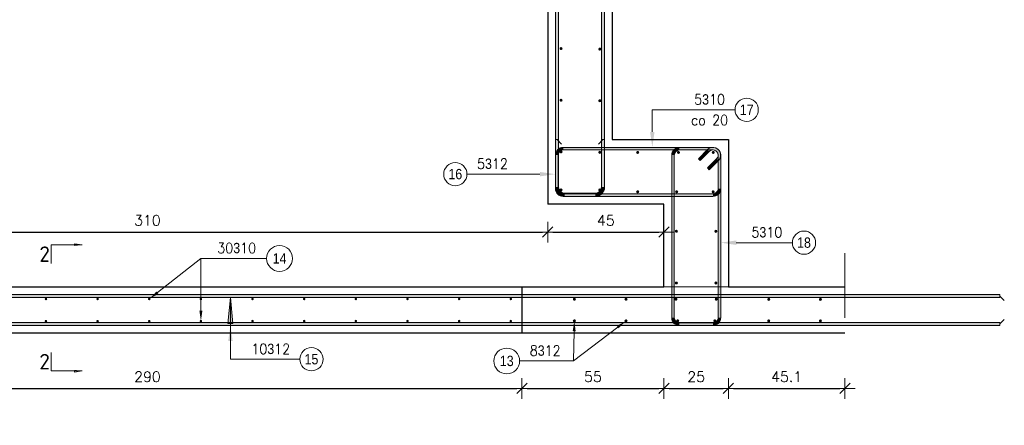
# Model space of a CAD drawing. Extents: x 72518 to 104580, y -134755 to -121361.
# Tile 19 of 47: x 83926 to 87738, y -128189 to -126618. Entities that reach past the tile are written whole.
import ezdxf

# ---------------------------------------------------------------- set-up
doc = ezdxf.new("R2010")
doc.units = 0
doc.header["$LTSCALE"] = 5
doc.header["$MEASUREMENT"] = 0
doc.linetypes.add('DASHED', pattern=[0.75, 0.5, -0.25])
for name, color, linetype, lineweight in [('AutoCAD_Structural_Detailing_deskowanie', 2, 'Continuous', 30), ('AutoCAD_Structural_Detailing_kształt pręta', 7, 'Continuous', 13), ('AutoCAD_Structural_Detailing_opis kształtu pręta', 7, 'Continuous', 13), ('AutoCAD_Structural_Detailing_opis rozkładu', 7, 'Continuous', 13), ('AutoCAD_Structural_Detailing_pręty punktowe', 7, 'Continuous', 40), ('AutoCAD_Structural_Detailing_symbole graficzne', 7, 'Continuous', 13), ('PS HATCH', 252, 'Continuous', 9), ('PS_DIM', 4, 'Continuous', 13), ('PS_SOLID', 7, 'Continuous', 20)]:
    doc.layers.add(name, color=color, linetype=linetype, lineweight=lineweight)
doc.styles.add('marta_B', font='isocpeur.ttf')
doc.styles.add('r-gil', font='GIL_____.TTF', dxfattribs={"width": 0.9})
doc.styles.add('r-simplex', font='simplex.shx', dxfattribs={"width": 0.9})
doc.styles.add('styl2M', font='simplex.shx')
doc.dimstyles.new('RBCT DIM 20_M', dxfattribs={"dimtxt": 40, "dimasz": 20, "dimexe": 20, "dimexo": 150, "dimgap": 25, "dimtad": 1, "dimdec": 1, "dimlfac": 0.1, "dimzin": 9, "dimdsep": 46, "dimtxsty": 'styl2M', "dimblk": 'dimznak', "dimcen": 40, "dimse1": 1, "dimse2": 1, "dimclrd": 8, "dimclre": 8, "dimclrt": 4, "dimadec": 0, "dimazin": 0, "dimtfac": 1, "dimtdec": 1, "dimtix": 1, "dimtmove": 2, "dimatfit": 3, "dimldrblk": 'dimznak', "dimfxl": 5, "dimfxlon": 1, "dimarcsym": 0})

# ---------------------------------------------------------------- blocks, each defined once
blk = doc.blocks.new('dimznak')
at = {"color": 0}
for points in [[(0, 2), (0, -2)], [(-2, 0), (2, 0)]]:
    blk.add_lwpolyline(points, dxfattribs=at)
at = {"color": 3}
blk.add_lwpolyline([(1, 1), (-1, -1)], dxfattribs=at)
blk = doc.blocks.new('*D47')
at = {"layer": 'Defpoints', "color": 0, "transparency": 16777216}
for p in [(82970.4, -127832.7), (85870.4, -127832.7), (85870.4, -128046.3)]:
    blk.add_point(p, dxfattribs=at)
at = {"layer": 'PS_DIM', "color": 8, "lineweight": -2, "transparency": 16777216}
blk.add_line((82990.4, -128046.3), (85850.4, -128046.3), dxfattribs=at)
at = {"layer": 'PS_DIM', "color": 8, "lineweight": -2, "transparency": 16777216, "xscale": 20, "yscale": 20, "zscale": 20, "rotation": 180}
blk.add_blockref('dimznak', (82970.4, -128046.3), dxfattribs=at)
at = {"layer": 'PS_DIM', "color": 8, "lineweight": -2, "transparency": 16777216, "xscale": 20, "yscale": 20, "zscale": 20}
blk.add_blockref('dimznak', (85870.4, -128046.3), dxfattribs=at)
at = {"layer": 'PS_DIM', "color": 4, "transparency": 16777216, "insert": (84420.4, -128001.3), "char_height": 40, "attachment_point": 5, "style": 'styl2M', "bg_fill": 3, "box_fill_scale": 1.25, "bg_fill_color": 256, "bg_fill_true_color": 13158600, "bg_fill_transparency": 0}
blk.add_mtext('290', dxfattribs=at)
blk = doc.blocks.new('*D54')
at = {"layer": 'Defpoints', "color": 0, "transparency": 16777216}
for p in [(86420.4, -127492.7), (85870.4, -127832.7), (86420.4, -128046.3)]:
    blk.add_point(p, dxfattribs=at)
at = {"layer": 'PS_DIM', "color": 8, "lineweight": -2, "transparency": 16777216}
blk.add_line((85890.4, -128046.3), (86400.4, -128046.3), dxfattribs=at)
at = {"layer": 'PS_DIM', "color": 8, "lineweight": -2, "transparency": 16777216, "xscale": 20, "yscale": 20, "zscale": 20, "rotation": 180}
blk.add_blockref('dimznak', (85870.4, -128046.3), dxfattribs=at)
at = {"layer": 'PS_DIM', "color": 8, "lineweight": -2, "transparency": 16777216, "xscale": 20, "yscale": 20, "zscale": 20}
blk.add_blockref('dimznak', (86420.4, -128046.3), dxfattribs=at)
at = {"layer": 'PS_DIM', "color": 4, "transparency": 16777216, "insert": (86145.4, -128001.3), "char_height": 40, "attachment_point": 5, "style": 'styl2M', "bg_fill": 3, "box_fill_scale": 1.25, "bg_fill_color": 256, "bg_fill_true_color": 13158600, "bg_fill_transparency": 0}
blk.add_mtext('55', dxfattribs=at)
blk = doc.blocks.new('*D55')
at = {"layer": 'Defpoints', "color": 0, "transparency": 16777216}
for p in [(86420.4, -127492.7), (86669.9, -127492.7), (86669.9, -128046.3)]:
    blk.add_point(p, dxfattribs=at)
at = {"layer": 'PS_DIM', "color": 8, "lineweight": -2, "transparency": 16777216}
blk.add_line((86440.4, -128046.3), (86649.9, -128046.3), dxfattribs=at)
at = {"layer": 'PS_DIM', "color": 8, "lineweight": -2, "transparency": 16777216, "xscale": 20, "yscale": 20, "zscale": 20, "rotation": 180}
blk.add_blockref('dimznak', (86420.4, -128046.3), dxfattribs=at)
at = {"layer": 'PS_DIM', "color": 8, "lineweight": -2, "transparency": 16777216, "xscale": 20, "yscale": 20, "zscale": 20}
blk.add_blockref('dimznak', (86669.9, -128046.3), dxfattribs=at)
at = {"layer": 'PS_DIM', "color": 4, "transparency": 16777216, "insert": (86545.1, -128001.3), "char_height": 40, "attachment_point": 5, "style": 'styl2M', "bg_fill": 3, "box_fill_scale": 1.25, "bg_fill_color": 256, "bg_fill_true_color": 13158600, "bg_fill_transparency": 0}
blk.add_mtext('25', dxfattribs=at)
blk = doc.blocks.new('*D56')
at = {"layer": 'Defpoints', "color": 0, "transparency": 16777216}
for p in [(86669.9, -127492.7), (87120.9, -127522.7), (87120.9, -128046.3)]:
    blk.add_point(p, dxfattribs=at)
at = {"layer": 'PS_DIM', "color": 8, "lineweight": -2, "transparency": 16777216}
blk.add_line((86689.9, -128046.3), (87100.9, -128046.3), dxfattribs=at)
at = {"layer": 'PS_DIM', "color": 8, "lineweight": -2, "transparency": 16777216, "xscale": 20, "yscale": 20, "zscale": 20, "rotation": 180}
blk.add_blockref('dimznak', (86669.9, -128046.3), dxfattribs=at)
at = {"layer": 'PS_DIM', "color": 8, "lineweight": -2, "transparency": 16777216, "xscale": 20, "yscale": 20, "zscale": 20}
blk.add_blockref('dimznak', (87120.9, -128046.3), dxfattribs=at)
at = {"layer": 'PS_DIM', "color": 4, "transparency": 16777216, "insert": (86895.4, -128001.3), "char_height": 40, "attachment_point": 5, "style": 'styl2M', "bg_fill": 3, "box_fill_scale": 1.25, "bg_fill_color": 256, "bg_fill_true_color": 13158600, "bg_fill_transparency": 0}
blk.add_mtext('45.1', dxfattribs=at)
blk = doc.blocks.new('*D59')
at = {"layer": 'Defpoints', "color": 0, "transparency": 16777216}
for p in [(85970.4, -127332.7), (86420.4, -127332.7), (86420.4, -127440.7)]:
    blk.add_point(p, dxfattribs=at)
at = {"layer": 'PS_DIM', "color": 8, "lineweight": -2, "transparency": 16777216}
blk.add_line((85990.4, -127440.7), (86400.4, -127440.7), dxfattribs=at)
at = {"layer": 'PS_DIM', "color": 8, "lineweight": -2, "transparency": 16777216, "xscale": 20, "yscale": 20, "zscale": 20, "rotation": 180}
blk.add_blockref('dimznak', (85970.4, -127440.7), dxfattribs=at)
at = {"layer": 'PS_DIM', "color": 8, "lineweight": -2, "transparency": 16777216, "xscale": 20, "yscale": 20, "zscale": 20}
blk.add_blockref('dimznak', (86420.4, -127440.7), dxfattribs=at)
at = {"layer": 'PS_DIM', "color": 4, "transparency": 16777216, "insert": (86195.4, -127395.7), "char_height": 40, "attachment_point": 5, "style": 'styl2M', "bg_fill": 3, "box_fill_scale": 1.25, "bg_fill_color": 256, "bg_fill_true_color": 13158600, "bg_fill_transparency": 0}
blk.add_mtext('45', dxfattribs=at)
blk = doc.blocks.new('*D61')
at = {"layer": 'Defpoints', "color": 0, "transparency": 16777216}
for p in [(82870.4, -127332.7), (85970.4, -127332.7), (85970.4, -127440.7)]:
    blk.add_point(p, dxfattribs=at)
at = {"layer": 'PS_DIM', "color": 8, "lineweight": -2, "transparency": 16777216}
blk.add_line((82890.4, -127440.7), (85950.4, -127440.7), dxfattribs=at)
at = {"layer": 'PS_DIM', "color": 8, "lineweight": -2, "transparency": 16777216, "xscale": 20, "yscale": 20, "zscale": 20, "rotation": 180}
blk.add_blockref('dimznak', (82870.4, -127440.7), dxfattribs=at)
at = {"layer": 'PS_DIM', "color": 8, "lineweight": -2, "transparency": 16777216, "xscale": 20, "yscale": 20, "zscale": 20}
blk.add_blockref('dimznak', (85970.4, -127440.7), dxfattribs=at)
at = {"layer": 'PS_DIM', "color": 4, "transparency": 16777216, "insert": (84420.4, -127395.7), "char_height": 40, "attachment_point": 5, "style": 'styl2M', "bg_fill": 3, "box_fill_scale": 1.25, "bg_fill_color": 256, "bg_fill_true_color": 13158600, "bg_fill_transparency": 0}
blk.add_mtext('310', dxfattribs=at)
blk = doc.blocks.new('*D119')
at = {"layer": 'Defpoints', "color": 0, "transparency": 16777216}
for p in [(85970.4, -127832.7), (87120.9, -127832.7), (87120.9, -128518.1)]:
    blk.add_point(p, dxfattribs=at)
at = {"layer": 'PS_DIM', "color": 8, "lineweight": -2, "transparency": 16777216}
blk.add_line((85990.4, -128518.1), (87100.9, -128518.1), dxfattribs=at)
at = {"layer": 'PS_DIM', "color": 8, "lineweight": -2, "transparency": 16777216, "xscale": 20, "yscale": 20, "zscale": 20, "rotation": 180}
blk.add_blockref('dimznak', (85970.4, -128518.1), dxfattribs=at)
at = {"layer": 'PS_DIM', "color": 8, "lineweight": -2, "transparency": 16777216, "xscale": 20, "yscale": 20, "zscale": 20}
blk.add_blockref('dimznak', (87120.9, -128518.1), dxfattribs=at)
at = {"layer": 'PS_DIM', "color": 4, "transparency": 16777216, "insert": (86545.6, -128473.1), "char_height": 40, "attachment_point": 5, "style": 'styl2M', "bg_fill": 3, "box_fill_scale": 1.25, "bg_fill_color": 256, "bg_fill_true_color": 13158600, "bg_fill_transparency": 0}
blk.add_mtext('115.1', dxfattribs=at)

msp = doc.modelspace()

# ---------------------------------------------------------------- hatches: boundary and pattern name
at = {"layer": 'AutoCAD_Structural_Detailing_kształt pręta'}
for points in [[(86190.38, -127082.72), (86178.38, -127082.72), (86178.38, -124792.72), (86190.38, -124792.72)], [(86012.38, -127082.72), (86000.38, -127082.72), (86000.38, -124832.72), (86012.38, -124832.72)], [(86012.38, -127266.72), (86000.38, -127266.72), (86000.38, -126488.83), (86012.38, -126488.83)], [(86178.38, -126493.04), (86190.38, -126493.04), (86190.38, -127266.72), (86178.38, -127266.72)], [(86610.13, -127112.72), (86610.13, -127122.72), (86030.38, -127122.72), (86030.38, -127112.72)], [(86610.13, -127112.72), (86610.13, -127122.72), (86480.38, -127122.72), (86480.38, -127112.72)], [(86000.38, -127142.72), (86010.38, -127142.72), (86010.38, -127272.72), (86000.38, -127272.72)], [(86588.91, -127121.51), (86595.98, -127128.58), (86560.63, -127163.94), (86553.56, -127156.87)], [(86588.91, -127121.51), (86595.98, -127128.58), (86560.63, -127163.94), (86553.56, -127156.87)], [(86640.13, -127272.72), (86630.13, -127272.72), (86630.13, -127142.72), (86640.13, -127142.72)], [(86595.98, -127199.29), (86588.91, -127192.22), (86624.27, -127156.87), (86631.34, -127163.94)], [(86595.98, -127199.29), (86588.91, -127192.22), (86624.27, -127156.87), (86631.34, -127163.94)], [(86030.38, -127302.72), (86030.38, -127292.72), (86610.13, -127292.72), (86610.13, -127302.72)], [(86154.38, -127290.72), (86154.38, -127302.72), (86036.38, -127302.72), (86036.38, -127290.72)]]:
    msp.add_hatch(color=161, dxfattribs=at).paths.add_polyline_path(points, flags=0)
h = msp.add_hatch(color=161, dxfattribs=at)
edge = h.paths.add_edge_path(flags=0)
edge.add_line((86030.38, -127112.72), (86030.38, -127122.72))
edge.add_arc((86030.38, -127142.72), 20, 90, 180)
edge.add_line((86010.38, -127142.72), (86000.38, -127142.72))
edge.add_arc((86030.38, -127142.72), 30, 450, 540, ccw=False)
h = msp.add_hatch(color=161, dxfattribs=at)
edge = h.paths.add_edge_path(flags=0)
edge.add_line((86480.38, -127112.72), (86480.38, -127122.72))
edge.add_arc((86480.38, -127142.72), 20, 90, 180)
edge.add_line((86460.38, -127142.72), (86450.38, -127142.72))
edge.add_arc((86480.38, -127142.72), 30, 450, 540, ccw=False)
h = msp.add_hatch(color=161, dxfattribs=at)
edge = h.paths.add_edge_path(flags=0)
edge.add_line((86640.13, -127142.72), (86630.13, -127142.72))
edge.add_arc((86610.13, -127142.72), 20, 0, 135)
edge.add_line((86595.98, -127128.58), (86588.91, -127121.51))
edge.add_arc((86610.13, -127142.72), 30, 360, 495, ccw=False)
h = msp.add_hatch(color=161, dxfattribs=at)
edge = h.paths.add_edge_path(flags=0)
edge.add_line((86640.13, -127142.72), (86630.13, -127142.72))
edge.add_arc((86610.13, -127142.72), 20, 0, 135)
edge.add_line((86595.98, -127128.58), (86588.91, -127121.51))
edge.add_arc((86610.13, -127142.72), 30, 360, 495, ccw=False)
h = msp.add_hatch(color=161, dxfattribs=at)
edge = h.paths.add_edge_path(flags=0)
edge.add_line((86631.34, -127163.94), (86624.27, -127156.87))
edge.add_arc((86610.13, -127142.72), 20, -45, 90)
edge.add_line((86610.13, -127122.72), (86610.13, -127112.72))
edge.add_arc((86610.13, -127142.72), 30, 315, 450, ccw=False)
h = msp.add_hatch(color=161, dxfattribs=at)
edge = h.paths.add_edge_path(flags=0)
edge.add_line((86631.34, -127163.94), (86624.27, -127156.87))
edge.add_arc((86610.13, -127142.72), 20, -45, 90)
edge.add_line((86610.13, -127122.72), (86610.13, -127112.72))
edge.add_arc((86610.13, -127142.72), 30, 315, 450, ccw=False)
h = msp.add_hatch(color=161, dxfattribs=at)
edge = h.paths.add_edge_path(flags=0)
edge.add_line((86000.38, -127266.72), (86012.38, -127266.72))
edge.add_arc((86036.38, -127266.72), 24, 180, 270)
edge.add_line((86036.38, -127290.72), (86036.38, -127302.72))
edge.add_arc((86036.38, -127266.72), 36, 540, 630, ccw=False)
h = msp.add_hatch(color=161, dxfattribs=at)
edge = h.paths.add_edge_path(flags=0)
edge.add_line((86154.38, -127302.72), (86154.38, -127290.72))
edge.add_arc((86154.38, -127266.72), 24, -90, 0)
edge.add_line((86178.38, -127266.72), (86190.38, -127266.72))
edge.add_arc((86154.38, -127266.72), 36, 270, 360, ccw=False)
h = msp.add_hatch(color=161, dxfattribs=at)
edge = h.paths.add_edge_path(flags=0)
edge.add_line((86000.38, -127272.72), (86010.38, -127272.72))
edge.add_arc((86030.38, -127272.72), 20, 180, 270)
edge.add_line((86030.38, -127292.72), (86030.38, -127302.72))
edge.add_arc((86030.38, -127272.72), 30, 540, 630, ccw=False)
h = msp.add_hatch(color=161, dxfattribs=at)
edge = h.paths.add_edge_path(flags=0)
edge.add_line((86610.13, -127302.72), (86610.13, -127292.72))
edge.add_arc((86610.13, -127272.72), 20, -90, 0)
edge.add_line((86630.13, -127272.72), (86640.13, -127272.72))
edge.add_arc((86610.13, -127272.72), 30, 270, 360, ccw=False)
at = {"layer": 'AutoCAD_Structural_Detailing_opis kształtu pręta'}
for points in [[(86375.34, -127112.72), (86383.89, -127052.72), (86366.79, -127052.72)], [(86000.38, -127216.5), (85940.38, -127207.95), (85940.38, -127225.06)]]:
    msp.add_hatch(color=8, dxfattribs=at).paths.add_polyline_path(points, flags=0)
at = {"layer": 'AutoCAD_Structural_Detailing_opis rozkładu'}
for points in [[(84427.33, -127700.16), (84462.32, -127679.96), (84455.28, -127670.99)], [(84627.33, -127785.72), (84633.09, -127745.73), (84621.68, -127745.72)]]:
    msp.add_hatch(color=8, dxfattribs=at).paths.add_polyline_path(points, flags=0)
at = {"layer": 'AutoCAD_Structural_Detailing_pręty punktowe'}
h = msp.add_hatch(color=1, dxfattribs=at)
edge = h.paths.add_edge_path(flags=0)
edge.add_arc((86021.85, -126730.1), 6, 0, 360, ccw=False)
h = msp.add_hatch(color=1, dxfattribs=at)
edge = h.paths.add_edge_path(flags=0)
edge.add_arc((86172.05, -126731.97), 6, 0, 360, ccw=False)
h = msp.add_hatch(color=1, dxfattribs=at)
edge = h.paths.add_edge_path(flags=0)
edge.add_arc((86021.85, -126930.1), 6, 0, 360, ccw=False)
h = msp.add_hatch(color=1, dxfattribs=at)
edge = h.paths.add_edge_path(flags=0)
edge.add_arc((86172.05, -126931.97), 6, 0, 360, ccw=False)
h = msp.add_hatch(color=1, dxfattribs=at)
edge = h.paths.add_edge_path(flags=0)
edge.add_arc((86021.85, -127130.1), 6, 0, 360, ccw=False)
h = msp.add_hatch(color=1, dxfattribs=at)
edge = h.paths.add_edge_path(flags=0)
edge.add_arc((86172.05, -127131.97), 6, 0, 360, ccw=False)
h = msp.add_hatch(color=1, dxfattribs=at)
edge = h.paths.add_edge_path(flags=0)
edge.add_arc((86318.7, -127132.3), 6, 0, 360, ccw=False)
h = msp.add_hatch(color=1, dxfattribs=at)
edge = h.paths.add_edge_path(flags=0)
edge.add_arc((86476.6, -127132.3), 6, 0, 360, ccw=False)
h = msp.add_hatch(color=1, dxfattribs=at)
edge = h.paths.add_edge_path(flags=0)
edge.add_arc((86611.33, -127132.3), 6, 0, 360, ccw=False)
h = msp.add_hatch(color=1, dxfattribs=at)
edge = h.paths.add_edge_path(flags=0)
edge.add_arc((86021.85, -127277.7), 6, 0, 360, ccw=False)
h = msp.add_hatch(color=1, dxfattribs=at)
edge = h.paths.add_edge_path(flags=0)
edge.add_arc((86172.05, -127277.7), 6, 0, 360, ccw=False)
h = msp.add_hatch(color=1, dxfattribs=at)
edge = h.paths.add_edge_path(flags=0)
edge.add_arc((86318.7, -127284.72), 6, 0, 360, ccw=False)
h = msp.add_hatch(color=1, dxfattribs=at)
edge = h.paths.add_edge_path(flags=0)
edge.add_arc((86469.63, -127284.72), 6, 0, 360, ccw=False)
h = msp.add_hatch(color=1, dxfattribs=at)
edge = h.paths.add_edge_path(flags=0)
edge.add_arc((86610.92, -127284.72), 6, 0, 360, ccw=False)
h = msp.add_hatch(color=1, dxfattribs=at)
edge = h.paths.add_edge_path(flags=0)
edge.add_arc((86621.37, -127437.83), 6, 0, 360, ccw=False)
h = msp.add_hatch(color=1, dxfattribs=at)
edge = h.paths.add_edge_path(flags=0)
edge.add_arc((84027.33, -127700.16), 5, 0, 360, ccw=False)
h = msp.add_hatch(color=1, dxfattribs=at)
edge = h.paths.add_edge_path(flags=0)
edge.add_arc((84227.33, -127700.16), 5, 0, 360, ccw=False)
h = msp.add_hatch(color=1, dxfattribs=at)
edge = h.paths.add_edge_path(flags=0)
edge.add_arc((84427.33, -127700.16), 5, 0, 360, ccw=False)
h = msp.add_hatch(color=1, dxfattribs=at)
edge = h.paths.add_edge_path(flags=0)
edge.add_arc((84627.33, -127700.16), 5, 0, 360, ccw=False)
h = msp.add_hatch(color=1, dxfattribs=at)
edge = h.paths.add_edge_path(flags=0)
edge.add_arc((84827.33, -127700.16), 5, 0, 360, ccw=False)
h = msp.add_hatch(color=1, dxfattribs=at)
edge = h.paths.add_edge_path(flags=0)
edge.add_arc((85027.33, -127700.16), 5, 0, 360, ccw=False)
h = msp.add_hatch(color=1, dxfattribs=at)
edge = h.paths.add_edge_path(flags=0)
edge.add_arc((85227.33, -127700.16), 5, 0, 360, ccw=False)
h = msp.add_hatch(color=1, dxfattribs=at)
edge = h.paths.add_edge_path(flags=0)
edge.add_arc((85427.33, -127700.16), 5, 0, 360, ccw=False)
h = msp.add_hatch(color=1, dxfattribs=at)
edge = h.paths.add_edge_path(flags=0)
edge.add_arc((85627.33, -127700.16), 5, 0, 360, ccw=False)
h = msp.add_hatch(color=1, dxfattribs=at)
edge = h.paths.add_edge_path(flags=0)
edge.add_arc((84027.33, -127785.72), 5, 0, 360, ccw=False)
h = msp.add_hatch(color=1, dxfattribs=at)
edge = h.paths.add_edge_path(flags=0)
edge.add_arc((84227.33, -127785.72), 5, 0, 360, ccw=False)
h = msp.add_hatch(color=1, dxfattribs=at)
edge = h.paths.add_edge_path(flags=0)
edge.add_arc((84427.33, -127785.72), 5, 0, 360, ccw=False)
h = msp.add_hatch(color=1, dxfattribs=at)
edge = h.paths.add_edge_path(flags=0)
edge.add_arc((84627.33, -127785.72), 5, 0, 360, ccw=False)
h = msp.add_hatch(color=1, dxfattribs=at)
edge = h.paths.add_edge_path(flags=0)
edge.add_arc((84827.33, -127785.72), 5, 0, 360, ccw=False)
h = msp.add_hatch(color=1, dxfattribs=at)
edge = h.paths.add_edge_path(flags=0)
edge.add_arc((85027.33, -127785.72), 5, 0, 360, ccw=False)
h = msp.add_hatch(color=1, dxfattribs=at)
edge = h.paths.add_edge_path(flags=0)
edge.add_arc((85227.33, -127785.72), 5, 0, 360, ccw=False)
h = msp.add_hatch(color=1, dxfattribs=at)
edge = h.paths.add_edge_path(flags=0)
edge.add_arc((85427.33, -127785.72), 5, 0, 360, ccw=False)
h = msp.add_hatch(color=1, dxfattribs=at)
edge = h.paths.add_edge_path(flags=0)
edge.add_arc((85627.33, -127785.72), 5, 0, 360, ccw=False)
at = {"layer": 'PS HATCH'}
h = msp.add_hatch(color=256, dxfattribs=at)
h.dxf.hatch_style = 1
h.paths.add_polyline_path([(84741.79, -127694.72), (84750.89, -127794.63), (84731.99, -127794.63)])

# ---------------------------------------------------------------- linework, layer by layer
at = {"layer": 'AutoCAD_Structural_Detailing_deskowanie'}
for p, q in [((86220.38, -124582.72), (86220.38, -127082.72)), ((86220.38, -124582.72), (86220.38, -127082.72)), ((85970.38, -124832.72), (85970.38, -127332.72)), ((86220.38, -124832.72), (86220.38, -127082.72)), ((86220.38, -124832.72), (86220.38, -127082.72)), ((86220.38, -127082.72), (86669.88, -127082.72)), ((86669.88, -127082.72), (86669.88, -127652.72)), ((86420.38, -127332.72), (85970.38, -127332.72)), ((86420.38, -127652.72), (86420.38, -127332.72)), ((82420.38, -127652.72), (85435.38, -127652.72)), ((85435.38, -127652.72), (86420.38, -127652.72)), ((86669.88, -127652.72), (87120.88, -127652.72)), ((85435.38, -127832.72), (81920.88, -127832.72)), ((87120.88, -127832.72), (85435.38, -127832.72))]:
    msp.add_line(p, q, dxfattribs=at)
at = {"layer": 'AutoCAD_Structural_Detailing_kształt pręta', "color": 161}
for p, q in [((86178.38, -127082.72), (86178.38, -124792.72)), ((86190.38, -127082.72), (86190.38, -124792.72)), ((86000.38, -127082.72), (86000.38, -124832.72)), ((86012.38, -127082.72), (86012.38, -124832.72)), ((86000.38, -127266.72), (86000.38, -126488.83)), ((86012.38, -127266.72), (86012.38, -126488.83)), ((86178.38, -126493.04), (86178.38, -127266.72)), ((86190.38, -126493.04), (86190.38, -127266.72)), ((86000.38, -127082.72), (86012.38, -127082.72)), ((86610.13, -127112.72), (86030.38, -127112.72)), ((86178.38, -127082.72), (86190.38, -127082.72)), ((86610.13, -127112.72), (86480.38, -127112.72)), ((86000.38, -127142.72), (86000.38, -127272.72)), ((86010.38, -127142.72), (86010.38, -127272.72)), ((86610.13, -127122.72), (86030.38, -127122.72)), ((86610.13, -127122.72), (86480.38, -127122.72)), ((86588.91, -127121.51), (86553.56, -127156.87)), ((86588.91, -127121.51), (86553.56, -127156.87)), ((86595.98, -127128.58), (86560.63, -127163.94)), ((86595.98, -127128.58), (86560.63, -127163.94)), ((86630.13, -127272.72), (86630.13, -127142.72)), ((86640.13, -127272.72), (86640.13, -127142.72)), ((86560.63, -127163.94), (86553.56, -127156.87)), ((86560.63, -127163.94), (86553.56, -127156.87)), ((86588.91, -127192.22), (86624.27, -127156.87)), ((86588.91, -127192.22), (86624.27, -127156.87)), ((86595.98, -127199.29), (86631.34, -127163.94)), ((86595.98, -127199.29), (86631.34, -127163.94)), ((86588.91, -127192.22), (86595.98, -127199.29)), ((86588.91, -127192.22), (86595.98, -127199.29)), ((86030.38, -127292.72), (86610.13, -127292.72)), ((86030.38, -127302.72), (86610.13, -127302.72)), ((86154.38, -127290.72), (86036.38, -127290.72)), ((86154.38, -127302.72), (86036.38, -127302.72)), ((87720.88, -127682.72), (87720.88, -127694.72)), ((87720.88, -127790.72), (87720.88, -127802.72))]:
    msp.add_line(p, q, dxfattribs=at)
at = {"layer": 'AutoCAD_Structural_Detailing_kształt pręta', "color": 1, "lineweight": 0}
for p, q in [((86006.38, -127082.72), (86023.88, -127100.22)), ((86184.38, -127082.72), (86166.88, -127100.22)), ((87720.88, -127688.72), (87738.38, -127706.22)), ((87720.88, -127796.72), (87738.38, -127779.22))]:
    msp.add_line(p, q, dxfattribs=at)
at = {"layer": 'AutoCAD_Structural_Detailing_kształt pręta', "color": 161}
for centre, radius, start, end in [((86030.38, -127142.72), 30, 90, 180), ((86480.38, -127142.72), 30, 90, 180), ((86610.13, -127142.72), 30, 360, 135), ((86610.13, -127142.72), 30, 360, 135), ((86610.13, -127142.72), 30, 315, 90), ((86610.13, -127142.72), 30, 315, 90), ((86030.38, -127142.72), 20, 90, 180), ((86480.38, -127142.72), 20, 90, 180), ((86610.13, -127142.72), 20, 0, 135), ((86610.13, -127142.72), 20, 360, 135), ((86610.13, -127142.72), 20, 315, 90), ((86610.13, -127142.72), 20, 315, 90), ((86036.38, -127266.72), 36, 180, 270), ((86036.38, -127266.72), 24, 180, 270), ((86154.38, -127266.72), 24, 270, 360), ((86154.38, -127266.72), 36, 270, 360), ((86030.38, -127272.72), 30, 180, 270), ((86030.38, -127272.72), 20, 180, 270), ((86610.13, -127272.72), 20, 270, 360), ((86610.13, -127272.72), 30, 270, 360)]:
    msp.add_arc(centre, radius, start, end, dxfattribs=at)
at = {"layer": 'AutoCAD_Structural_Detailing_opis kształtu pręta', "color": 8}
for p, q in [((86375.34, -126967.17), (86375.34, -127052.72)), ((86375.34, -126967.17), (86695.87, -126967.17)), ((85657.49, -127216.5), (85940.38, -127216.5))]:
    msp.add_line(p, q, dxfattribs=at)
at = {"layer": 'AutoCAD_Structural_Detailing_opis kształtu pręta', "color": 8, "lineweight": 18}
for centre in [(86740.87, -126967.17), (85612.49, -127216.5)]:
    msp.add_circle(centre, 45, dxfattribs=at)
at = {"layer": 'AutoCAD_Structural_Detailing_opis rozkładu', "color": 8}
for q in [(84458.8, -127675.47), (84627.38, -127745.72), (84881.93, -127543.01)]:
    msp.add_line((84627.66, -127543.01), q, dxfattribs=at)
at = {"layer": 'PS HATCH'}
msp.add_lwpolyline([(84741.79, -127694.72), (84741.79, -127694.72), (84750.89, -127794.63), (84731.99, -127794.63), (84741.79, -127694.72)], dxfattribs=at)
at = {"layer": 'PS_SOLID', "color": 8, "linetype": 'DASHED', "ltscale": 100}
msp.add_line((85970.38, -124832.72), (85970.38, -127332.72), dxfattribs=at)
at = {"layer": 'PS_SOLID', "color": 8, "linetype": 'Continuous', "ltscale": 100}
msp.add_line((86420.38, -127652.72), (86669.88, -127652.72), dxfattribs=at)

# ---------------------------------------------------------------- texts
at = {"layer": 'AutoCAD_Structural_Detailing_opis kształtu pręta', "color": 3, "char_height": 40, "attachment_point": 5, "rotation": 360}
for s, insert, style in [('5\\Fdiam;3\\Fsimplex.shx;10  ', (86597.01, -126927.17), 'r-simplex'), ('17', (86740.87, -126967.17), 'r-gil'), ('co 20', (86597.01, -127007.17), 'r-simplex')]:
    msp.add_mtext(s, dxfattribs=dict(at, insert=insert, style=style))
at = {"layer": 'AutoCAD_Structural_Detailing_opis kształtu pręta', "color": 3, "char_height": 40, "attachment_point": 5}
for s, insert, style in [('16', (85612.49, -127216.5), 'r-gil'), ('5\\Fdiam;3\\Fsimplex.shx;12  ', (85756.34, -127176.5), 'r-simplex'), ('5\\Fdiam;3\\Fsimplex.shx;10  ', (86818.9, -127442), 'r-simplex')]:
    msp.add_mtext(s, dxfattribs=dict(at, insert=insert, style=style))
at = {"layer": 'AutoCAD_Structural_Detailing_opis rozkładu', "color": 3, "insert": (84931.93, -127543.01), "char_height": 40, "attachment_point": 5, "style": 'r-gil'}
msp.add_mtext('14', dxfattribs=at)

# ---------------------------------------------------------------- next in the draw order: dimensions: what is measured, and where the dimension line sits
at = {"layer": 'PS_DIM'}
dim = msp.add_linear_dim(base=(85870.38, -128046.29), p1=(82970.38, -127832.72), p2=(85870.38, -127832.72), dimstyle='RBCT DIM 20_M', override={"dimtfill": 1}, dxfattribs=at)
dim.commit()
dim.dimension.update_dxf_attribs({"geometry": '*D47', "text_midpoint": (84420.38, -128001.29)})

# ---------------------------------------------------------------- next in the draw order: hatches: boundary and pattern name
at = {"layer": 'AutoCAD_Structural_Detailing_opis kształtu pręta'}
msp.add_hatch(color=8, dxfattribs=at).paths.add_polyline_path([(84741.79, -127802.72), (84733.23, -127862.72), (84750.34, -127862.72)], flags=0)
at = {"layer": 'AutoCAD_Structural_Detailing_symbole graficzne', "linetype": 'Continuous', "lineweight": 0}
msp.add_hatch(color=7, dxfattribs=at).paths.add_polyline_path([(84167.42, -127978.84), (84137.42, -127978.84), (84137.42, -127974.56)], flags=0)

# ---------------------------------------------------------------- next in the draw order: linework, layer by layer
at = {"layer": 'AutoCAD_Structural_Detailing_opis kształtu pręta', "color": 8}
for q in [(84741.79, -127862.72), (85010.51, -127933.62)]:
    msp.add_line((84741.79, -127933.62), q, dxfattribs=at)
at = {"layer": 'AutoCAD_Structural_Detailing_opis kształtu pręta', "color": 8, "lineweight": 18}
msp.add_circle((85055.51, -127933.62), 45, dxfattribs=at)
at = {"layer": 'AutoCAD_Structural_Detailing_symbole graficzne', "color": 7, "linetype": 'Continuous', "lineweight": 0}
for p, q in [((84047.42, -127978.84), (84047.42, -127906.84)), ((84167.42, -127978.84), (84047.42, -127978.84)), ((84137.42, -127978.84), (84137.42, -127983.11)), ((84167.42, -127978.84), (84137.42, -127983.11))]:
    msp.add_line(p, q, dxfattribs=at)
at = {"layer": 'PS HATCH'}
msp.add_line((84741.79, -127932.72), (84741.79, -127714.72), dxfattribs=at)

# ---------------------------------------------------------------- next in the draw order: texts
at = {"layer": 'AutoCAD_Structural_Detailing_opis kształtu pręta', "color": 3, "char_height": 40, "attachment_point": 5, "rotation": 360}
for s, insert, style in [('10\\Fdiam;3\\Fsimplex.shx;12  ', (84897.93, -127893.62), 'r-simplex'), ('15', (85055.51, -127933.62), 'r-gil')]:
    msp.add_mtext(s, dxfattribs=dict(at, insert=insert, style=style))
at = {"layer": 'AutoCAD_Structural_Detailing_symbole graficzne', "color": 2, "insert": (84022.22, -127942.84), "char_height": 60, "attachment_point": 5, "style": 'marta_B'}
msp.add_mtext('2', dxfattribs=at)

# ---------------------------------------------------------------- next in the draw order: dimensions: what is measured, and where the dimension line sits
at = {"layer": 'PS_DIM'}
dim = msp.add_linear_dim(base=(86420.38, -128046.29), p1=(85870.38, -127832.72), p2=(86420.38, -127492.72), dimstyle='RBCT DIM 20_M', override={"dimtfill": 1}, dxfattribs=at)
dim.commit()
dim.dimension.update_dxf_attribs({"geometry": '*D54', "text_midpoint": (86145.38, -128001.29)})

# ---------------------------------------------------------------- next in the draw order: hatches: boundary and pattern name
at = {"layer": 'AutoCAD_Structural_Detailing_opis rozkładu'}
msp.add_hatch(color=8, dxfattribs=at).paths.add_polyline_path([(86273.53, -127784.72), (86238.32, -127804.54), (86245.26, -127813.59)], flags=0)
at = {"layer": 'AutoCAD_Structural_Detailing_pręty punktowe'}
h = msp.add_hatch(color=1, dxfattribs=at)
edge = h.paths.add_edge_path(flags=0)
edge.add_arc((85827.33, -127700.16), 5, 0, 360, ccw=False)
h = msp.add_hatch(color=1, dxfattribs=at)
edge = h.paths.add_edge_path(flags=0)
edge.add_arc((86073.53, -127700.91), 6, 0, 360, ccw=False)
h = msp.add_hatch(color=1, dxfattribs=at)
edge = h.paths.add_edge_path(flags=0)
edge.add_arc((86273.53, -127700.91), 6, 0, 360, ccw=False)
h = msp.add_hatch(color=1, dxfattribs=at)
edge = h.paths.add_edge_path(flags=0)
edge.add_arc((85827.33, -127785.72), 5, 0, 360, ccw=False)
h = msp.add_hatch(color=1, dxfattribs=at)
edge = h.paths.add_edge_path(flags=0)
edge.add_arc((86073.53, -127784.72), 6, 0, 360, ccw=False)
h = msp.add_hatch(color=1, dxfattribs=at)
edge = h.paths.add_edge_path(flags=0)
edge.add_arc((86273.53, -127784.72), 6, 0, 360, ccw=False)

# ---------------------------------------------------------------- next in the draw order: linework, layer by layer
at = {"layer": 'AutoCAD_Structural_Detailing_deskowanie'}
msp.add_line((85870.38, -127652.72), (85870.38, -127832.72), dxfattribs=at)
at = {"layer": 'AutoCAD_Structural_Detailing_opis rozkładu', "color": 8, "lineweight": 18}
msp.add_circle((85811.62, -127940.26), 50, dxfattribs=at)

# ---------------------------------------------------------------- next in the draw order: texts
at = {"layer": 'AutoCAD_Structural_Detailing_opis rozkładu', "color": 3, "insert": (85811.62, -127940.26), "char_height": 40, "attachment_point": 5, "style": 'r-gil'}
msp.add_mtext('13', dxfattribs=at)

# ---------------------------------------------------------------- next in the draw order: dimensions: what is measured, and where the dimension line sits
at = {"layer": 'PS_DIM'}
dim = msp.add_linear_dim(base=(86669.87603017, -128046.28633654), p1=(86420.37603017, -127492.72447624), p2=(86669.87603017, -127492.72447624), dimstyle='RBCT DIM 20_M', override={"dimtfill": 1}, dxfattribs=at)
dim.commit()
dim.dimension.update_dxf_attribs({"geometry": '*D55', "text_midpoint": (86545.12603017, -128001.28633654)})

# ---------------------------------------------------------------- next in the draw order: hatches: boundary and pattern name
at = {"layer": 'AutoCAD_Structural_Detailing_kształt pręta'}
h = msp.add_hatch(color=161, dxfattribs=at)
edge = h.paths.add_edge_path(flags=0)
edge.add_line((86450.38, -127772.72), (86460.38, -127772.72))
edge.add_arc((86480.38, -127772.72), 20, 180, 270)
edge.add_line((86480.38, -127792.72), (86480.38, -127802.72))
edge.add_arc((86480.38, -127772.72), 30, 540, 630, ccw=False)
msp.add_hatch(color=161, dxfattribs=at).paths.add_polyline_path([(86480.38, -127802.72), (86480.38, -127792.72), (86610.13, -127792.72), (86610.13, -127802.72)], flags=0)
at = {"layer": 'AutoCAD_Structural_Detailing_pręty punktowe'}
h = msp.add_hatch(color=1, dxfattribs=at)
edge = h.paths.add_edge_path(flags=0)
edge.add_arc((86468.49, -127638.12), 6, 0, 360, ccw=False)
h = msp.add_hatch(color=1, dxfattribs=at)
edge = h.paths.add_edge_path(flags=0)
edge.add_arc((86466.77, -127700.91), 6, 0, 360, ccw=False)
h = msp.add_hatch(color=1, dxfattribs=at)
edge = h.paths.add_edge_path(flags=0)
edge.add_arc((86473.53, -127784.72), 6, 0, 360, ccw=False)

# ---------------------------------------------------------------- next in the draw order: linework, layer by layer
at = {"layer": 'AutoCAD_Structural_Detailing_kształt pręta', "color": 161}
for p, q in [((86480.38, -127792.72), (86610.13, -127792.72)), ((86480.38, -127802.72), (86610.13, -127802.72))]:
    msp.add_line(p, q, dxfattribs=at)
for radius in [30, 20]:
    msp.add_arc((86480.38, -127772.72), radius, 180, 270, dxfattribs=at)

# ---------------------------------------------------------------- next in the draw order: dimensions: what is measured, and where the dimension line sits
at = {"layer": 'PS_DIM'}
for base, p1, p2, picture, middle in [((86420.38, -127440.75), (85970.38, -127332.72), (86420.38, -127332.72), '*D59', (86195.38, -127395.75)), ((87120.88, -128046.29), (86669.88, -127492.72), (87120.88, -127522.72), '*D56', (86895.38, -128001.29))]:
    dim = msp.add_linear_dim(base=base, p1=p1, p2=p2, dimstyle='RBCT DIM 20_M', override={"dimtfill": 1}, dxfattribs=at)
    dim.commit()
    dim.dimension.update_dxf_attribs({"geometry": picture, "text_midpoint": middle})

# ---------------------------------------------------------------- next in the draw order: hatches: boundary and pattern name
at = {"layer": 'AutoCAD_Structural_Detailing_kształt pręta'}
for points in [[(86450.38, -127142.72), (86460.38, -127142.72), (86460.38, -127772.72), (86450.38, -127772.72)], [(86640.13, -127772.72), (86630.13, -127772.72), (86630.13, -127142.72), (86640.13, -127142.72)], [(81320.88, -127694.72), (81320.88, -127682.72), (87720.88, -127682.72), (87720.88, -127694.72)], [(81320.88, -127802.72), (81320.88, -127790.72), (87720.88, -127790.72), (87720.88, -127802.72)]]:
    msp.add_hatch(color=161, dxfattribs=at).paths.add_polyline_path(points, flags=0)
h = msp.add_hatch(color=161, dxfattribs=at)
edge = h.paths.add_edge_path(flags=0)
edge.add_line((86610.13, -127802.72), (86610.13, -127792.72))
edge.add_arc((86610.13, -127772.72), 20, -90, 0)
edge.add_line((86630.13, -127772.72), (86640.13, -127772.72))
edge.add_arc((86610.13, -127772.72), 30, 270, 360, ccw=False)
at = {"layer": 'AutoCAD_Structural_Detailing_opis kształtu pręta'}
msp.add_hatch(color=8, dxfattribs=at).paths.add_polyline_path([(86640.13, -127482), (86700.13, -127490.55), (86700.13, -127473.44)], flags=0)
at = {"layer": 'AutoCAD_Structural_Detailing_pręty punktowe'}
h = msp.add_hatch(color=1, dxfattribs=at)
edge = h.paths.add_edge_path(flags=0)
edge.add_arc((86468.49, -127437.83), 6, 0, 360, ccw=False)
h = msp.add_hatch(color=1, dxfattribs=at)
edge = h.paths.add_edge_path(flags=0)
edge.add_arc((86621.69, -127638.12), 6, 0, 360, ccw=False)
h = msp.add_hatch(color=1, dxfattribs=at)
edge = h.paths.add_edge_path(flags=0)
edge.add_arc((86623, -127700.91), 6, 0, 360, ccw=False)
h = msp.add_hatch(color=1, dxfattribs=at)
edge = h.paths.add_edge_path(flags=0)
edge.add_arc((86826.17, -127701.56), 6, 0, 360, ccw=False)
h = msp.add_hatch(color=1, dxfattribs=at)
edge = h.paths.add_edge_path(flags=0)
edge.add_arc((87026.17, -127701.56), 6, 0, 360, ccw=False)
h = msp.add_hatch(color=1, dxfattribs=at)
edge = h.paths.add_edge_path(flags=0)
edge.add_arc((86617.47, -127784.72), 6, 0, 360, ccw=False)
h = msp.add_hatch(color=1, dxfattribs=at)
edge = h.paths.add_edge_path(flags=0)
edge.add_arc((86826.17, -127784.85), 6, 0, 360, ccw=False)
h = msp.add_hatch(color=1, dxfattribs=at)
edge = h.paths.add_edge_path(flags=0)
edge.add_arc((87026.17, -127784.85), 6, 0, 360, ccw=False)

# ---------------------------------------------------------------- next in the draw order: linework, layer by layer
at = {"layer": 'AutoCAD_Structural_Detailing_kształt pręta', "color": 161}
for p, q in [((86450.38, -127142.72), (86450.38, -127772.72)), ((86460.38, -127142.72), (86460.38, -127772.72)), ((86630.13, -127772.72), (86630.13, -127142.72)), ((86640.13, -127772.72), (86640.13, -127142.72)), ((81320.88, -127682.72), (87720.88, -127682.72)), ((81320.88, -127694.72), (87720.88, -127694.72)), ((81320.88, -127790.72), (87720.88, -127790.72)), ((81320.88, -127802.72), (87720.88, -127802.72))]:
    msp.add_line(p, q, dxfattribs=at)
for radius in [20, 30]:
    msp.add_arc((86610.13, -127772.72), radius, 270, 360, dxfattribs=at)
at = {"layer": 'AutoCAD_Structural_Detailing_opis kształtu pręta', "color": 8}
msp.add_line((86917.76, -127482), (86700.13, -127482), dxfattribs=at)
at = {"layer": 'AutoCAD_Structural_Detailing_opis kształtu pręta', "color": 8, "lineweight": 18}
msp.add_circle((86962.76, -127482), 45, dxfattribs=at)
at = {"layer": 'PS_SOLID', "color": 8, "linetype": 'DASHED', "ltscale": 100}
msp.add_line((87120.88, -127522.72), (87120.88, -127832.72), dxfattribs=at)

# ---------------------------------------------------------------- next in the draw order: texts
at = {"layer": 'AutoCAD_Structural_Detailing_opis kształtu pręta', "color": 3, "insert": (86962.76, -127482), "char_height": 40, "attachment_point": 5, "style": 'r-gil'}
msp.add_mtext('18', dxfattribs=at)

# ---------------------------------------------------------------- next in the draw order: dimensions: what is measured, and where the dimension line sits
at = {"layer": 'PS_DIM'}
dim = msp.add_linear_dim(base=(85970.38, -127440.75), p1=(82870.38, -127332.72), p2=(85970.38, -127332.72), dimstyle='RBCT DIM 20_M', override={"dimtfill": 1}, dxfattribs=at)
dim.commit()
dim.dimension.update_dxf_attribs({"geometry": '*D61', "text_midpoint": (84420.38, -127395.75)})

# ---------------------------------------------------------------- next in the draw order: hatches: boundary and pattern name
at = {"layer": 'AutoCAD_Structural_Detailing_symbole graficzne', "linetype": 'Continuous', "lineweight": 0}
msp.add_hatch(color=7, dxfattribs=at).paths.add_polyline_path([(84167.42, -127490.31), (84137.42, -127490.31), (84137.42, -127494.58)], flags=0)

# ---------------------------------------------------------------- next in the draw order: linework, layer by layer
at = {"layer": 'AutoCAD_Structural_Detailing_opis rozkładu', "color": 8, "lineweight": 18}
msp.add_circle((84931.93, -127543.01), 50, dxfattribs=at)
at = {"layer": 'AutoCAD_Structural_Detailing_symbole graficzne', "color": 7, "linetype": 'Continuous', "lineweight": 0}
for p, q in [((84047.42, -127490.31), (84047.42, -127562.31)), ((84167.42, -127490.31), (84047.42, -127490.31)), ((84137.42, -127490.31), (84137.42, -127486.03)), ((84167.42, -127490.31), (84137.42, -127486.03))]:
    msp.add_line(p, q, dxfattribs=at)

# ---------------------------------------------------------------- next in the draw order: texts
at = {"layer": 'AutoCAD_Structural_Detailing_opis rozkładu', "color": 3, "insert": (84765.93, -127503.01), "char_height": 40, "attachment_point": 5, "style": 'r-simplex'}
msp.add_mtext('30\\Fdiam;3\\Fsimplex.shx;10 ', dxfattribs=at)
at = {"layer": 'AutoCAD_Structural_Detailing_symbole graficzne', "color": 2, "insert": (84022.22, -127526.31), "char_height": 60, "attachment_point": 5, "style": 'marta_B'}
msp.add_mtext('2', dxfattribs=at)

# ---------------------------------------------------------------- next in the draw order: dimensions: what is measured, and where the dimension line sits
at = {"layer": 'PS_DIM'}
dim = msp.add_linear_dim(base=(87120.87603017, -128518.07799558), p1=(85970.37603017, -127832.72447624), p2=(87120.87603017, -127832.72447624), dimstyle='RBCT DIM 20_M', override={"dimtfill": 1}, dxfattribs=at)
dim.commit()
dim.dimension.update_dxf_attribs({"geometry": '*D119', "text_midpoint": (86545.62603017, -128473.07799558)})

# ---------------------------------------------------------------- next in the draw order: hatches: boundary and pattern name
at = {"layer": 'AutoCAD_Structural_Detailing_opis rozkładu'}
msp.add_hatch(color=8, dxfattribs=at).paths.add_polyline_path([(86073.53, -127784.72), (86067.11, -127824.62), (86078.52, -127824.82)], flags=0)

# ---------------------------------------------------------------- next in the draw order: linework, layer by layer
at = {"layer": 'AutoCAD_Structural_Detailing_opis rozkładu', "color": 8}
for q in [(86241.79, -127809.07), (86072.81, -127824.72), (85861.62, -127940.26)]:
    msp.add_line((86070.75, -127940.26), q, dxfattribs=at)

# ---------------------------------------------------------------- next in the draw order: texts
at = {"layer": 'AutoCAD_Structural_Detailing_opis rozkładu', "color": 3, "insert": (85960.48, -127900.26), "char_height": 40, "attachment_point": 5, "style": 'r-simplex'}
msp.add_mtext('8\\Fdiam;3\\Fsimplex.shx;12 ', dxfattribs=at)

doc.saveas('drawing.dxf')
